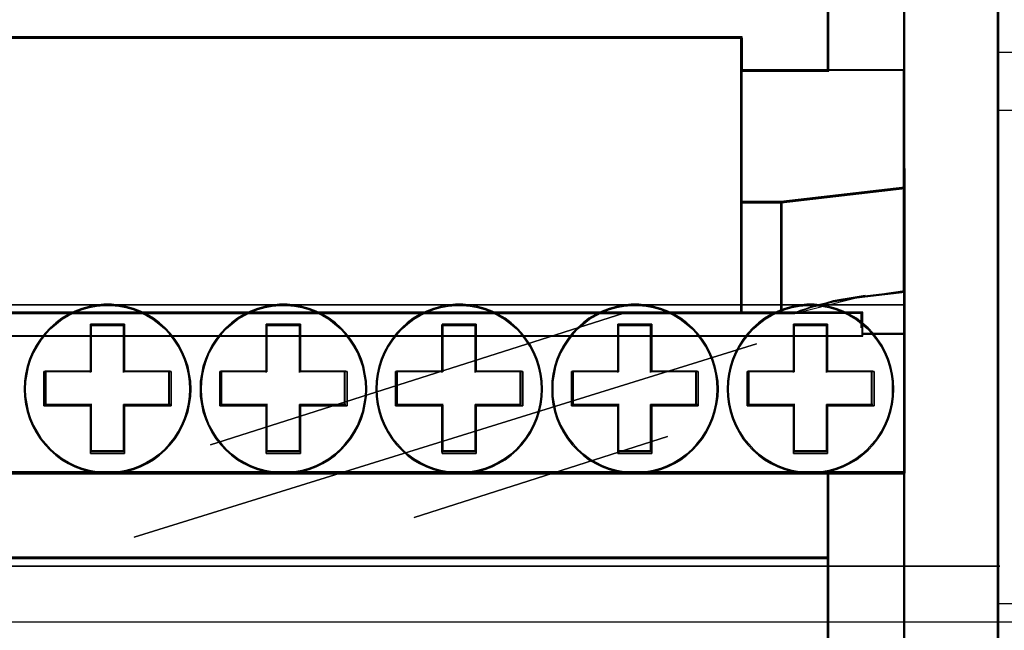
# Model space of a CAD drawing. Header units: millimetres. Extents: x 203 to 3426, y 719 to 2381.
# Tile 47 of 185: x 2530.58 to 2534.91, y 1113.05 to 1115.74. Entities that reach past the tile are written whole.
import ezdxf

# ---------------------------------------------------------------- set-up
doc = ezdxf.new("R2010")
doc.units = ezdxf.units.MM
doc.layers.add('45', color=7, linetype='Continuous')
doc.layers.add('E_Legrand_obudowy', color=7, linetype='Continuous')

# ---------------------------------------------------------------- blocks, each defined once
blk = doc.blocks.new('XL3 160 wnękowa 6x24M')
at = {"layer": 'E_Legrand_obudowy'}
blk.add_lwpolyline([(-215.641, -325.091), (215.545, -325.091), (215.545, -370.033), (-215.641, -370.033), (-215.641, -325.091)], dxfattribs=at)
blk = doc.blocks.new('BR 4P-10 125A (400408)')
at = {"layer": '45', "color": 59}
for points in [[(101.685, -27.073), (105.727, -27.073), (105.727, -23.709), (105.727, -21.422), (105.727, 21.482), (105.727, 23.769), (105.727, 27.147), (101.685, 27.147), (101.685, 23.769), (101.685, 22.39), (101.685, 21.482), (101.685, 15.4), (101.685, 9.473), (101.685, -3.505), (101.685, -10.502), (101.685, -16.429), (101.685, -21.422), (101.685, -23.628), (101.685, -23.709), (101.685, -26.07), (101.685, -27.073)], [(101.714, -27.044), (105.699, -27.044), (105.699, -23.684), (105.699, -21.399), (105.699, 21.461), (105.699, 23.746), (105.699, 27.12), (101.714, 27.12), (101.714, 23.746), (101.714, 22.368), (101.714, 21.461), (101.714, 15.385), (101.714, 9.464), (101.714, -3.501), (101.714, -10.491), (101.714, -16.412), (101.714, -21.399), (101.714, -23.603), (101.714, -23.684), (101.714, -26.043), (101.714, -27.044)], [(11.015, -4.912), (11.015, -9.546), (11.015, -9.647), (94.818, -9.647), (94.818, -9.546), (94.818, -4.912), (94.818, -4.203), (94.818, -2.866), (94.818, 0.721), (94.818, 1.917), (94.818, 2.126), (93.846, 2.126), (11.015, 2.126), (11.015, 1.917), (11.015, 0.721), (11.015, -2.866), (11.015, -4.203), (11.015, -4.912)], [(11.044, -4.906), (11.044, -9.517), (11.044, -9.618), (94.791, -9.618), (94.791, -9.517), (94.791, -4.906), (94.791, -4.2), (94.791, -2.869), (94.791, 0.701), (94.791, 1.891), (94.791, 2.099), (93.82, 2.099), (11.044, 2.099), (11.044, 1.891), (11.044, 0.701), (11.044, -2.869), (11.044, -4.2), (11.044, -4.906)], [(94.761, -4.935), (96.473, -4.935), (101.73, -4.324), (101.73, -3.516), (101.73, 0.728), (98.472, 0.728), (94.761, 0.728), (94.761, -2.878), (94.761, -4.222), (94.761, -4.935)], [(94.789, -4.907), (96.488, -4.907), (101.702, -4.302), (101.702, -3.502), (101.702, 0.7), (98.47, 0.7), (94.789, 0.7), (94.789, -2.87), (94.789, -4.201), (94.789, -4.907)], [(97.762, -9.375), (97.508, -9.463), (97.254, -9.544), (97.04, -9.639), (99.916, -9.639), (99.916, -10.256), (99.916, -10.52), (101.743, -10.52), (101.743, -3.471), (101.729, -3.471), (101.729, -4.278), (101.729, -8.731), (100.03, -8.927), (99.682, -8.975), (99.341, -9.029), (99, -9.09), (98.672, -9.144), (98.358, -9.225), (98.057, -9.293), (97.762, -9.375)], [(97.782, -9.355), (97.531, -9.443), (97.28, -9.523), (97.068, -9.617), (99.911, -9.617), (99.911, -10.229), (99.911, -10.491), (101.716, -10.491), (101.716, -3.5), (101.703, -3.5), (101.703, -4.3), (101.703, -8.717), (100.024, -8.912), (99.68, -8.959), (99.343, -9.012), (99.005, -9.073), (98.681, -9.127), (98.371, -9.207), (98.073, -9.275), (97.782, -9.355)], [(97.515, -9.47), (97.769, -9.382), (98.063, -9.3), (98.363, -9.232), (98.677, -9.151), (99.005, -9.096), (99.345, -9.035), (99.686, -8.981), (100.033, -8.933), (101.73, -8.736), (101.73, -4.271), (96.459, -4.882), (96.459, -9.647), (97.047, -9.647), (97.261, -9.552), (97.515, -9.47)], [(97.531, -9.443), (97.782, -9.356), (98.073, -9.275), (98.37, -9.208), (98.681, -9.127), (99.005, -9.074), (99.342, -9.013), (99.679, -8.959), (100.023, -8.912), (101.702, -8.717), (101.702, -4.299), (96.486, -4.905), (96.486, -9.618), (97.068, -9.618), (97.279, -9.524), (97.531, -9.443)], [(96.517, -9.647), (96.517, -4.876), (94.761, -4.876), (94.761, -9.545), (94.761, -9.647), (96.517, -9.647)], [(96.488, -9.618), (96.488, -4.905), (94.789, -4.905), (94.789, -9.517), (94.789, -9.618), (96.488, -9.618)], [(4.017, -16.441), (101.743, -16.441), (101.743, -9.279), (99.938, -9.279), (5.822, -9.279), (4.017, -9.279), (4.017, -16.441)], [(5.821, -10.613), (99.939, -10.613), (99.939, -10.514), (99.939, -10.236), (99.939, -9.588), (97.096, -9.588), (96.514, -9.588), (94.815, -9.588), (11.018, -9.588), (9.305, -9.588), (8.73, -9.588), (5.821, -9.588), (5.821, -10.236), (5.821, -10.514), (5.821, -10.613)], [(5.85, -10.585), (99.912, -10.585), (99.912, -10.491), (99.912, -10.228), (99.912, -9.616), (97.07, -9.616), (96.489, -9.616), (94.791, -9.616), (11.043, -9.616), (9.332, -9.616), (8.757, -9.616), (5.85, -9.616), (5.85, -10.228), (5.85, -10.491), (5.85, -10.585)], [(64.637, -14.428), (64.786, -14.71), (64.954, -14.977), (65.164, -15.231), (65.38, -15.465), (65.623, -15.678), (65.872, -15.87), (66.142, -16.035), (66.433, -16.179), (66.73, -16.289), (67.04, -16.371), (67.344, -16.433), (67.668, -16.468), (67.985, -16.468), (68.309, -16.433), (68.613, -16.371), (68.924, -16.289), (69.221, -16.179), (69.504, -16.035), (69.781, -15.87), (70.031, -15.678), (70.274, -15.465), (70.49, -15.231), (70.699, -14.977), (70.868, -14.71), (71.016, -14.428), (71.145, -14.126), (71.246, -13.817), (71.313, -13.501), (71.361, -13.185), (71.374, -12.862), (71.361, -12.533), (71.313, -12.224), (71.246, -11.908), (71.145, -11.592), (71.016, -11.29), (70.868, -11.008), (70.699, -10.747), (70.49, -10.486), (70.274, -10.253), (70.031, -10.047), (69.781, -9.848), (69.504, -9.683), (69.221, -9.546), (68.924, -9.429), (68.613, -9.346), (68.309, -9.292), (67.985, -9.257), (67.668, -9.257), (67.344, -9.292), (67.04, -9.346), (66.73, -9.429), (66.433, -9.546), (66.142, -9.683), (65.872, -9.848), (65.623, -10.047), (65.38, -10.253), (65.164, -10.486), (64.954, -10.747), (64.786, -11.008), (64.637, -11.29), (64.509, -11.592), (64.408, -11.908), (64.34, -12.224), (64.293, -12.533), (64.279, -12.862), (64.293, -13.185), (64.34, -13.501), (64.408, -13.817), (64.509, -14.126), (64.637, -14.428)], [(70.828, -14.686), (70.661, -14.95), (70.455, -15.201), (70.242, -15.431), (70.002, -15.642), (69.755, -15.831), (69.482, -15.994), (69.202, -16.136), (68.909, -16.245), (68.603, -16.326), (68.303, -16.387), (67.983, -16.421), (67.67, -16.421), (67.35, -16.387), (67.051, -16.326), (66.744, -16.245), (66.451, -16.136), (66.165, -15.994), (65.898, -15.831), (65.652, -15.642), (65.412, -15.431), (65.199, -15.201), (64.992, -14.95), (64.826, -14.686), (64.679, -14.408), (64.552, -14.11), (64.452, -13.805), (64.386, -13.493), (64.339, -13.182), (64.326, -12.863), (64.339, -12.538), (64.386, -12.233), (64.452, -11.921), (64.552, -11.61), (64.679, -11.311), (64.826, -11.034), (64.992, -10.776), (65.199, -10.519), (65.412, -10.288), (65.652, -10.085), (65.898, -9.888), (66.165, -9.726), (66.451, -9.59), (66.744, -9.475), (67.051, -9.394), (67.35, -9.34), (67.67, -9.306), (67.983, -9.306), (68.303, -9.34), (68.603, -9.394), (68.909, -9.475), (69.202, -9.59), (69.482, -9.726), (69.755, -9.888), (70.002, -10.085), (70.242, -10.288), (70.455, -10.519), (70.661, -10.776), (70.828, -11.034), (70.975, -11.311), (71.101, -11.61), (71.201, -11.921), (71.268, -12.233), (71.314, -12.538), (71.328, -12.863), (71.314, -13.182), (71.268, -13.493), (71.201, -13.805), (71.101, -14.11), (70.975, -14.408), (70.828, -14.686)], [(72.11, -14.428), (72.259, -14.71), (72.434, -14.977), (72.637, -15.231), (72.853, -15.465), (73.096, -15.678), (73.346, -15.87), (73.623, -16.035), (73.906, -16.179), (74.203, -16.289), (74.514, -16.371), (74.824, -16.433), (75.141, -16.468), (75.465, -16.468), (75.783, -16.433), (76.093, -16.371), (76.397, -16.289), (76.694, -16.179), (76.984, -16.035), (77.254, -15.87), (77.511, -15.678), (77.747, -15.465), (77.963, -15.231), (78.172, -14.977), (78.341, -14.71), (78.489, -14.428), (78.618, -14.126), (78.719, -13.817), (78.786, -13.501), (78.834, -13.185), (78.847, -12.862), (78.834, -12.533), (78.786, -12.224), (78.719, -11.908), (78.618, -11.592), (78.489, -11.29), (78.341, -11.008), (78.172, -10.747), (77.963, -10.486), (77.747, -10.253), (77.511, -10.047), (77.254, -9.848), (76.984, -9.683), (76.694, -9.546), (76.397, -9.429), (76.093, -9.346), (75.783, -9.292), (75.465, -9.257), (75.141, -9.257), (74.824, -9.292), (74.514, -9.346), (74.203, -9.429), (73.906, -9.546), (73.623, -9.683), (73.346, -9.848), (73.096, -10.047), (72.853, -10.253), (72.637, -10.486), (72.434, -10.747), (72.259, -11.008), (72.11, -11.29), (71.989, -11.592), (71.881, -11.908), (71.813, -12.224), (71.766, -12.533), (71.759, -12.862), (71.766, -13.185), (71.813, -13.501), (71.881, -13.817), (71.989, -14.126), (72.11, -14.428)], [(78.134, -14.95), (77.928, -15.201), (77.715, -15.431), (77.482, -15.642), (77.229, -15.831), (76.962, -15.994), (76.676, -16.136), (76.383, -16.245), (76.083, -16.326), (75.776, -16.387), (75.463, -16.421), (75.143, -16.421), (74.83, -16.387), (74.524, -16.326), (74.218, -16.245), (73.924, -16.136), (73.645, -15.994), (73.371, -15.831), (73.125, -15.642), (72.885, -15.431), (72.672, -15.201), (72.472, -14.95), (72.299, -14.686), (72.152, -14.408), (72.033, -14.11), (71.926, -13.805), (71.859, -13.493), (71.813, -13.182), (71.806, -12.863), (71.813, -12.538), (71.859, -12.233), (71.926, -11.921), (72.033, -11.61), (72.152, -11.311), (72.299, -11.034), (72.472, -10.776), (72.672, -10.519), (72.885, -10.288), (73.125, -10.085), (73.371, -9.888), (73.645, -9.726), (73.924, -9.59), (74.218, -9.475), (74.524, -9.394), (74.83, -9.34), (75.143, -9.306), (75.463, -9.306), (75.776, -9.34), (76.083, -9.394), (76.383, -9.475), (76.676, -9.59), (76.962, -9.726), (77.229, -9.888), (77.482, -10.085), (77.715, -10.288), (77.928, -10.519), (78.134, -10.776), (78.301, -11.034), (78.448, -11.311), (78.574, -11.61), (78.674, -11.921), (78.741, -12.233), (78.787, -12.538), (78.801, -12.863), (78.787, -13.182), (78.741, -13.493), (78.674, -13.805), (78.574, -14.11), (78.448, -14.408), (78.301, -14.686), (78.134, -14.95)], [(79.59, -14.428), (79.739, -14.71), (79.907, -14.977), (80.117, -15.231), (80.333, -15.465), (80.569, -15.678), (80.826, -15.87), (81.096, -16.035), (81.386, -16.179), (81.683, -16.289), (81.987, -16.371), (82.297, -16.433), (82.621, -16.468), (82.938, -16.468), (83.256, -16.433), (83.566, -16.371), (83.877, -16.289), (84.174, -16.179), (84.457, -16.035), (84.734, -15.87), (84.984, -15.678), (85.227, -15.465), (85.443, -15.231), (85.645, -14.977), (85.821, -14.71), (85.969, -14.428), (86.091, -14.126), (86.199, -13.817), (86.266, -13.501), (86.313, -13.185), (86.32, -12.862), (86.313, -12.533), (86.266, -12.224), (86.199, -11.908), (86.091, -11.592), (85.969, -11.29), (85.821, -11.008), (85.645, -10.747), (85.443, -10.486), (85.227, -10.253), (84.984, -10.047), (84.734, -9.848), (84.457, -9.683), (84.174, -9.546), (83.877, -9.429), (83.566, -9.346), (83.256, -9.292), (82.938, -9.257), (82.621, -9.257), (82.297, -9.292), (81.987, -9.346), (81.683, -9.429), (81.386, -9.546), (81.096, -9.683), (80.826, -9.848), (80.569, -10.047), (80.333, -10.253), (80.117, -10.486), (79.907, -10.747), (79.739, -11.008), (79.59, -11.29), (79.462, -11.592), (79.361, -11.908), (79.293, -12.224), (79.246, -12.533), (79.232, -12.862), (79.246, -13.185), (79.293, -13.501), (79.361, -13.817), (79.462, -14.126), (79.59, -14.428)], [(85.609, -14.95), (85.409, -15.201), (85.196, -15.431), (84.956, -15.642), (84.71, -15.831), (84.436, -15.994), (84.157, -16.136), (83.863, -16.245), (83.557, -16.326), (83.25, -16.387), (82.937, -16.421), (82.624, -16.421), (82.304, -16.387), (81.998, -16.326), (81.698, -16.245), (81.405, -16.136), (81.118, -15.994), (80.852, -15.831), (80.598, -15.642), (80.365, -15.431), (80.152, -15.201), (79.945, -14.95), (79.779, -14.686), (79.632, -14.408), (79.506, -14.11), (79.406, -13.805), (79.339, -13.493), (79.292, -13.182), (79.279, -12.863), (79.292, -12.538), (79.339, -12.233), (79.406, -11.921), (79.506, -11.61), (79.632, -11.311), (79.779, -11.034), (79.945, -10.776), (80.152, -10.519), (80.365, -10.288), (80.598, -10.085), (80.852, -9.888), (81.118, -9.726), (81.405, -9.59), (81.698, -9.475), (81.998, -9.394), (82.304, -9.34), (82.624, -9.306), (82.937, -9.306), (83.25, -9.34), (83.557, -9.394), (83.863, -9.475), (84.157, -9.59), (84.436, -9.726), (84.71, -9.888), (84.956, -10.085), (85.196, -10.288), (85.409, -10.519), (85.609, -10.776), (85.782, -11.034), (85.929, -11.311), (86.049, -11.61), (86.156, -11.921), (86.222, -12.233), (86.269, -12.538), (86.275, -12.863), (86.269, -13.182), (86.222, -13.493), (86.156, -13.805), (86.049, -14.11), (85.929, -14.408), (85.782, -14.686), (85.609, -14.95)], [(87.064, -14.428), (87.212, -14.71), (87.388, -14.977), (87.59, -15.231), (87.806, -15.465), (88.049, -15.678), (88.299, -15.87), (88.576, -16.035), (88.859, -16.179), (89.156, -16.289), (89.467, -16.371), (89.77, -16.433), (90.094, -16.468), (90.412, -16.468), (90.736, -16.433), (91.04, -16.371), (91.35, -16.289), (91.647, -16.179), (91.937, -16.035), (92.207, -15.87), (92.457, -15.678), (92.7, -15.465), (92.916, -15.231), (93.125, -14.977), (93.294, -14.71), (93.443, -14.428), (93.571, -14.126), (93.672, -13.817), (93.74, -13.501), (93.787, -13.185), (93.8, -12.862), (93.787, -12.533), (93.74, -12.224), (93.672, -11.908), (93.571, -11.592), (93.443, -11.29), (93.294, -11.008), (93.125, -10.747), (92.916, -10.486), (92.7, -10.253), (92.457, -10.047), (92.207, -9.848), (91.937, -9.683), (91.647, -9.546), (91.35, -9.429), (91.04, -9.346), (90.736, -9.292), (90.412, -9.257), (90.094, -9.257), (89.77, -9.292), (89.467, -9.346), (89.156, -9.429), (88.859, -9.546), (88.576, -9.683), (88.299, -9.848), (88.049, -10.047), (87.806, -10.253), (87.59, -10.486), (87.388, -10.747), (87.212, -11.008), (87.064, -11.29), (86.935, -11.592), (86.834, -11.908), (86.767, -12.224), (86.719, -12.533), (86.713, -12.862), (86.719, -13.185), (86.767, -13.501), (86.834, -13.817), (86.935, -14.126), (87.064, -14.428)], [(92.668, -15.431), (92.428, -15.642), (92.182, -15.831), (91.915, -15.994), (91.629, -16.136), (91.336, -16.245), (91.029, -16.326), (90.729, -16.387), (90.41, -16.421), (90.097, -16.421), (89.777, -16.387), (89.477, -16.326), (89.171, -16.245), (88.878, -16.136), (88.598, -15.994), (88.325, -15.831), (88.078, -15.642), (87.838, -15.431), (87.625, -15.201), (87.425, -14.95), (87.252, -14.686), (87.106, -14.408), (86.979, -14.11), (86.879, -13.805), (86.812, -13.493), (86.766, -13.182), (86.759, -12.863), (86.766, -12.538), (86.812, -12.233), (86.879, -11.921), (86.979, -11.61), (87.106, -11.311), (87.252, -11.034), (87.425, -10.776), (87.625, -10.519), (87.838, -10.288), (88.078, -10.085), (88.325, -9.888), (88.598, -9.726), (88.878, -9.59), (89.171, -9.475), (89.477, -9.394), (89.777, -9.34), (90.097, -9.306), (90.41, -9.306), (90.729, -9.34), (91.029, -9.394), (91.336, -9.475), (91.629, -9.59), (91.915, -9.726), (92.182, -9.888), (92.428, -10.085), (92.668, -10.288), (92.881, -10.519), (93.088, -10.776), (93.254, -11.034), (93.401, -11.311), (93.527, -11.61), (93.627, -11.921), (93.694, -12.233), (93.74, -12.538), (93.754, -12.863), (93.74, -13.182), (93.694, -13.493), (93.627, -13.805), (93.527, -14.11), (93.401, -14.408), (93.254, -14.686), (93.088, -14.95), (92.881, -15.201), (92.668, -15.431)], [(94.531, -14.428), (94.679, -14.71), (94.848, -14.977), (95.057, -15.231), (95.273, -15.465), (95.51, -15.678), (95.766, -15.87), (96.036, -16.035), (96.326, -16.179), (96.623, -16.289), (96.927, -16.371), (97.238, -16.433), (97.562, -16.468), (97.879, -16.468), (98.196, -16.433), (98.507, -16.371), (98.817, -16.289), (99.114, -16.179), (99.398, -16.035), (99.675, -15.87), (99.924, -15.678), (100.167, -15.465), (100.383, -15.231), (100.586, -14.977), (100.761, -14.71), (100.91, -14.428), (101.031, -14.126), (101.139, -13.817), (101.207, -13.501), (101.254, -13.185), (101.261, -12.862), (101.254, -12.533), (101.207, -12.224), (101.139, -11.908), (101.031, -11.592), (100.91, -11.29), (100.761, -11.008), (100.586, -10.747), (100.383, -10.486), (100.167, -10.253), (99.924, -10.047), (99.675, -9.848), (99.398, -9.683), (99.114, -9.546), (98.817, -9.429), (98.507, -9.346), (98.196, -9.292), (97.879, -9.257), (97.562, -9.257), (97.238, -9.292), (96.927, -9.346), (96.623, -9.429), (96.326, -9.546), (96.036, -9.683), (95.766, -9.848), (95.51, -10.047), (95.273, -10.253), (95.057, -10.486), (94.848, -10.747), (94.679, -11.008), (94.531, -11.29), (94.403, -11.592), (94.301, -11.908), (94.234, -12.224), (94.187, -12.533), (94.173, -12.862), (94.187, -13.185), (94.234, -13.501), (94.301, -13.817), (94.403, -14.126), (94.531, -14.428)], [(101.161, -13.493), (101.094, -13.805), (100.988, -14.11), (100.868, -14.408), (100.721, -14.686), (100.548, -14.95), (100.348, -15.201), (100.135, -15.431), (99.895, -15.642), (99.648, -15.831), (99.375, -15.994), (99.095, -16.136), (98.802, -16.245), (98.496, -16.326), (98.189, -16.387), (97.876, -16.421), (97.563, -16.421), (97.243, -16.387), (96.936, -16.326), (96.637, -16.245), (96.343, -16.136), (96.057, -15.994), (95.79, -15.831), (95.537, -15.642), (95.304, -15.431), (95.091, -15.201), (94.884, -14.95), (94.718, -14.686), (94.571, -14.408), (94.444, -14.11), (94.344, -13.805), (94.278, -13.493), (94.231, -13.182), (94.218, -12.863), (94.231, -12.538), (94.278, -12.233), (94.344, -11.921), (94.444, -11.61), (94.571, -11.311), (94.718, -11.034), (94.884, -10.776), (95.091, -10.519), (95.304, -10.288), (95.537, -10.085), (95.79, -9.888), (96.057, -9.726), (96.343, -9.59), (96.637, -9.475), (96.936, -9.394), (97.243, -9.34), (97.563, -9.306), (97.876, -9.306), (98.189, -9.34), (98.496, -9.394), (98.802, -9.475), (99.095, -9.59), (99.375, -9.726), (99.648, -9.888), (99.895, -10.085), (100.135, -10.288), (100.348, -10.519), (100.548, -10.776), (100.721, -11.034), (100.868, -11.311), (100.988, -11.61), (101.094, -11.921), (101.161, -12.233), (101.208, -12.538), (101.214, -12.863), (101.208, -13.182), (101.161, -13.493)], [(67.103, -13.575), (65.118, -13.575), (65.118, -12.109), (67.103, -12.109), (67.103, -10.098), (68.551, -10.098), (68.551, -12.109), (70.529, -12.109), (70.529, -13.575), (68.551, -13.575), (68.551, -15.6), (67.103, -15.6), (67.103, -13.575)], [(70.529, -13.575), (70.529, -12.109), (68.551, -12.109), (68.551, -10.098), (67.103, -10.098), (67.103, -12.109), (65.118, -12.109), (65.118, -13.575), (67.103, -13.575), (67.103, -15.6), (68.551, -15.6), (68.551, -13.575), (70.529, -13.575)], [(70.455, -13.555), (70.455, -12.13), (68.531, -12.13), (68.531, -10.173), (67.123, -10.173), (67.123, -12.13), (65.193, -12.13), (65.193, -13.555), (67.123, -13.555), (67.123, -15.524), (68.531, -15.524), (68.531, -13.555), (70.455, -13.555)], [(74.576, -13.575), (72.598, -13.575), (72.598, -12.109), (74.576, -12.109), (74.576, -10.098), (76.031, -10.098), (76.031, -12.109), (78.009, -12.109), (78.009, -13.575), (76.031, -13.575), (76.031, -15.6), (74.576, -15.6), (74.576, -13.575)], [(78.009, -13.575), (78.009, -12.109), (76.031, -12.109), (76.031, -10.098), (74.576, -10.098), (74.576, -12.109), (72.598, -12.109), (72.598, -13.575), (74.576, -13.575), (74.576, -15.6), (76.031, -15.6), (76.031, -13.575), (78.009, -13.575)], [(77.933, -13.555), (77.933, -12.13), (76.01, -12.13), (76.01, -10.173), (74.596, -10.173), (74.596, -12.13), (72.673, -12.13), (72.673, -13.555), (74.596, -13.555), (74.596, -15.524), (76.01, -15.524), (76.01, -13.555), (77.933, -13.555)], [(83.504, -13.575), (83.504, -15.6), (82.056, -15.6), (82.056, -13.575), (80.071, -13.575), (80.071, -12.109), (82.056, -12.109), (82.056, -10.098), (83.504, -10.098), (83.504, -12.109), (85.482, -12.109), (85.482, -13.575), (83.504, -13.575)], [(85.482, -13.575), (85.482, -12.109), (83.504, -12.109), (83.504, -10.098), (82.056, -10.098), (82.056, -12.109), (80.071, -12.109), (80.071, -13.575), (82.056, -13.575), (82.056, -15.6), (83.504, -15.6), (83.504, -13.575), (85.482, -13.575)], [(85.408, -13.555), (85.408, -12.13), (83.485, -12.13), (83.485, -10.173), (82.076, -10.173), (82.076, -12.13), (80.146, -12.13), (80.146, -13.555), (82.076, -13.555), (82.076, -15.524), (83.485, -15.524), (83.485, -13.555), (85.408, -13.555)], [(90.971, -13.575), (90.971, -15.6), (89.53, -15.6), (89.53, -13.575), (87.551, -13.575), (87.551, -12.109), (89.53, -12.109), (89.53, -10.098), (90.971, -10.098), (90.971, -12.109), (92.949, -12.109), (92.949, -13.575), (90.971, -13.575)], [(92.949, -13.575), (92.949, -12.109), (90.971, -12.109), (90.971, -10.098), (89.53, -10.098), (89.53, -12.109), (87.551, -12.109), (87.551, -13.575), (89.53, -13.575), (89.53, -15.6), (90.971, -15.6), (90.971, -13.575), (92.949, -13.575)], [(92.874, -13.555), (92.874, -12.13), (90.951, -12.13), (90.951, -10.173), (89.55, -10.173), (89.55, -12.13), (87.626, -12.13), (87.626, -13.555), (89.55, -13.555), (89.55, -15.524), (90.951, -15.524), (90.951, -13.555), (92.874, -13.555)], [(98.444, -13.575), (98.444, -15.6), (97.003, -15.6), (97.003, -13.575), (95.024, -13.575), (95.024, -12.109), (97.003, -12.109), (97.003, -10.098), (98.444, -10.098), (98.444, -12.109), (100.422, -12.109), (100.422, -13.575), (98.444, -13.575)], [(97.003, -13.575), (97.003, -15.6), (98.444, -15.6), (98.444, -13.575), (100.422, -13.575), (100.422, -12.109), (98.444, -12.109), (98.444, -10.098), (97.003, -10.098), (97.003, -12.109), (95.024, -12.109), (95.024, -13.575), (97.003, -13.575)], [(97.023, -13.555), (97.023, -15.524), (98.424, -15.524), (98.424, -13.555), (100.347, -13.555), (100.347, -12.13), (98.424, -12.13), (98.424, -10.173), (97.023, -10.173), (97.023, -12.13), (95.099, -12.13), (95.099, -13.555), (97.023, -13.555)], [(7.254, -20.069), (98.498, -20.069), (98.498, -16.381), (7.254, -16.381), (7.254, -20.069)], [(7.283, -20.04), (98.471, -20.04), (98.471, -16.41), (7.283, -16.41), (7.283, -20.04)], [(98.498, -20.012), (7.254, -20.012), (7.254, -23.613), (10.501, -23.613), (10.501, -24.85), (10.501, -25.305), (11.017, -25.305), (11.017, -24.524), (11.017, -23.511), (94.815, -23.511), (94.815, -24.524), (94.815, -25.305), (95.258, -25.305), (95.258, -24.85), (95.258, -23.613), (98.498, -23.613), (98.498, -20.012)], [(98.471, -20.039), (7.283, -20.039), (7.283, -23.602), (10.528, -23.602), (10.528, -24.826), (10.528, -25.277), (11.043, -25.277), (11.043, -24.503), (11.043, -23.501), (94.791, -23.501), (94.791, -24.503), (94.791, -25.277), (95.233, -25.277), (95.233, -24.826), (95.233, -23.602), (98.471, -23.602), (98.471, -20.039)]]:
    blk.add_lwpolyline(points, close=True, dxfattribs=at)
at = {"layer": '45', "color": 139}
for points in [[(101.685, 21.488), (101.685, -21.427), (101.685, 21.488)], [(105.67, 21.488), (105.67, -21.427), (105.67, 21.488)], [(98.441, 9.493), (98.441, 0.669), (98.441, 9.493)], [(93.847, 2.126), (11.015, 2.126), (93.847, 2.126)], [(94.818, 2.126), (87.227, 2.126), (94.818, 2.126)], [(94.761, 1.86), (94.761, 2.126), (94.761, 1.86)], [(94.761, 1.918), (94.761, -2.898), (94.761, 1.918)], [(94.761, 0.728), (101.73, 0.728), (94.761, 0.728)], [(101.671, 0.728), (101.671, -4.33), (101.671, 0.728)], [(94.761, -4.229), (94.761, -2.839), (94.761, -4.229)], [(101.743, -3.471), (101.671, -3.471), (101.743, -3.471)], [(94.761, -4.17), (94.761, -4.935), (94.761, -4.17)], [(101.73, -4.271), (96.459, -4.935), (101.73, -4.271)], [(101.671, -4.271), (101.671, -8.745), (101.671, -4.271)], [(94.761, -4.876), (94.761, -9.545), (94.761, -4.876)], [(96.517, -4.876), (94.761, -4.876), (96.517, -4.876)], [(96.459, -4.876), (96.459, -9.647), (96.459, -4.876)], [(101.73, -8.686), (99.994, -8.941), (101.73, -8.686)], [(100.051, -8.882), (99.701, -8.933), (99.358, -8.991), (99.014, -9.057), (98.684, -9.115), (98.367, -9.202), (98.064, -9.275), (97.767, -9.363), (97.511, -9.458), (97.255, -9.545), (97.04, -9.647), (100.051, -8.882)], [(5.821, -9.279), (99.939, -9.279), (5.821, -9.279)], [(99.939, -9.588), (5.821, -9.588), (99.939, -9.588)], [(71.328, -12.863), (71.314, -12.538), (71.268, -12.233), (71.201, -11.921), (71.101, -11.61), (70.975, -11.311), (70.828, -11.034), (70.661, -10.776), (70.455, -10.519), (70.242, -10.288), (70.002, -10.085), (69.755, -9.888), (69.482, -9.726), (69.202, -9.59), (68.909, -9.475), (68.603, -9.394), (68.303, -9.34), (67.983, -9.306), (67.67, -9.306), (67.35, -9.34), (67.051, -9.394), (66.744, -9.475), (66.451, -9.59), (66.165, -9.726), (65.898, -9.888), (65.652, -10.085), (65.412, -10.288), (65.199, -10.519), (64.992, -10.776), (64.826, -11.034), (64.679, -11.311), (64.552, -11.61), (64.452, -11.921), (64.386, -12.233), (64.339, -12.538), (64.326, -12.863), (64.339, -13.182), (64.386, -13.493), (64.452, -13.805), (64.552, -14.11), (64.679, -14.408), (64.826, -14.686), (64.992, -14.95), (65.199, -15.201), (65.412, -15.431), (65.652, -15.642), (65.898, -15.831), (66.165, -15.994), (66.451, -16.136), (66.744, -16.245), (67.051, -16.326), (67.35, -16.387), (67.67, -16.421), (67.983, -16.421), (68.303, -16.387), (68.603, -16.326), (68.909, -16.245), (69.202, -16.136), (69.482, -15.994), (69.755, -15.831), (70.002, -15.642), (70.242, -15.431), (70.455, -15.201), (70.661, -14.95), (70.828, -14.686), (70.975, -14.408), (71.101, -14.11), (71.201, -13.805), (71.268, -13.493), (71.314, -13.182), (71.328, -12.863)], [(78.801, -12.863), (78.787, -12.538), (78.741, -12.233), (78.674, -11.921), (78.574, -11.61), (78.448, -11.311), (78.301, -11.034), (78.134, -10.776), (77.928, -10.519), (77.715, -10.288), (77.482, -10.085), (77.229, -9.888), (76.962, -9.726), (76.676, -9.59), (76.383, -9.475), (76.083, -9.394), (75.776, -9.34), (75.463, -9.306), (75.143, -9.306), (74.83, -9.34), (74.524, -9.394), (74.218, -9.475), (73.924, -9.59), (73.645, -9.726), (73.371, -9.888), (73.125, -10.085), (72.885, -10.288), (72.672, -10.519), (72.472, -10.776), (72.299, -11.034), (72.152, -11.311), (72.033, -11.61), (71.926, -11.921), (71.859, -12.233), (71.813, -12.538), (71.806, -12.863), (71.813, -13.182), (71.859, -13.493), (71.926, -13.805), (72.033, -14.11), (72.152, -14.408), (72.299, -14.686), (72.472, -14.95), (72.672, -15.201), (72.885, -15.431), (73.125, -15.642), (73.371, -15.831), (73.645, -15.994), (73.924, -16.136), (74.218, -16.245), (74.524, -16.326), (74.83, -16.387), (75.143, -16.421), (75.463, -16.421), (75.776, -16.387), (76.083, -16.326), (76.383, -16.245), (76.676, -16.136), (76.962, -15.994), (77.229, -15.831), (77.482, -15.642), (77.715, -15.431), (77.928, -15.201), (78.134, -14.95), (78.301, -14.686), (78.448, -14.408), (78.574, -14.11), (78.674, -13.805), (78.741, -13.493), (78.787, -13.182), (78.801, -12.863)], [(86.275, -12.863), (86.269, -12.538), (86.222, -12.233), (86.156, -11.921), (86.049, -11.61), (85.929, -11.311), (85.782, -11.034), (85.609, -10.776), (85.409, -10.519), (85.196, -10.288), (84.956, -10.085), (84.71, -9.888), (84.436, -9.726), (84.157, -9.59), (83.863, -9.475), (83.557, -9.394), (83.25, -9.34), (82.937, -9.306), (82.624, -9.306), (82.304, -9.34), (81.998, -9.394), (81.698, -9.475), (81.405, -9.59), (81.118, -9.726), (80.852, -9.888), (80.598, -10.085), (80.365, -10.288), (80.152, -10.519), (79.945, -10.776), (79.779, -11.034), (79.632, -11.311), (79.506, -11.61), (79.406, -11.921), (79.339, -12.233), (79.292, -12.538), (79.279, -12.863), (79.292, -13.182), (79.339, -13.493), (79.406, -13.805), (79.506, -14.11), (79.632, -14.408), (79.779, -14.686), (79.945, -14.95), (80.152, -15.201), (80.365, -15.431), (80.598, -15.642), (80.852, -15.831), (81.118, -15.994), (81.405, -16.136), (81.698, -16.245), (81.998, -16.326), (82.304, -16.387), (82.624, -16.421), (82.937, -16.421), (83.25, -16.387), (83.557, -16.326), (83.863, -16.245), (84.157, -16.136), (84.436, -15.994), (84.71, -15.831), (84.956, -15.642), (85.196, -15.431), (85.409, -15.201), (85.609, -14.95), (85.782, -14.686), (85.929, -14.408), (86.049, -14.11), (86.156, -13.805), (86.222, -13.493), (86.269, -13.182), (86.275, -12.863)], [(93.754, -12.863), (93.74, -12.538), (93.694, -12.233), (93.627, -11.921), (93.527, -11.61), (93.401, -11.311), (93.254, -11.034), (93.088, -10.776), (92.881, -10.519), (92.668, -10.288), (92.428, -10.085), (92.182, -9.888), (91.915, -9.726), (91.629, -9.59), (91.336, -9.475), (91.029, -9.394), (90.729, -9.34), (90.41, -9.306), (90.097, -9.306), (89.777, -9.34), (89.477, -9.394), (89.171, -9.475), (88.878, -9.59), (88.598, -9.726), (88.325, -9.888), (88.078, -10.085), (87.838, -10.288), (87.625, -10.519), (87.425, -10.776), (87.252, -11.034), (87.106, -11.311), (86.979, -11.61), (86.879, -11.921), (86.812, -12.233), (86.766, -12.538), (86.759, -12.863), (86.766, -13.182), (86.812, -13.493), (86.879, -13.805), (86.979, -14.11), (87.106, -14.408), (87.252, -14.686), (87.425, -14.95), (87.625, -15.201), (87.838, -15.431), (88.078, -15.642), (88.325, -15.831), (88.598, -15.994), (88.878, -16.136), (89.171, -16.245), (89.477, -16.326), (89.777, -16.387), (90.097, -16.421), (90.41, -16.421), (90.729, -16.387), (91.029, -16.326), (91.336, -16.245), (91.629, -16.136), (91.915, -15.994), (92.182, -15.831), (92.428, -15.642), (92.668, -15.431), (92.881, -15.201), (93.088, -14.95), (93.254, -14.686), (93.401, -14.408), (93.527, -14.11), (93.627, -13.805), (93.694, -13.493), (93.74, -13.182), (93.754, -12.863)], [(101.214, -12.863), (101.208, -12.538), (101.161, -12.233), (101.094, -11.921), (100.988, -11.61), (100.868, -11.311), (100.721, -11.034), (100.548, -10.776), (100.348, -10.519), (100.135, -10.288), (99.895, -10.085), (99.648, -9.888), (99.375, -9.726), (99.095, -9.59), (98.802, -9.475), (98.496, -9.394), (98.189, -9.34), (97.876, -9.306), (97.563, -9.306), (97.243, -9.34), (96.936, -9.394), (96.637, -9.475), (96.343, -9.59), (96.057, -9.726), (95.79, -9.888), (95.537, -10.085), (95.304, -10.288), (95.091, -10.519), (94.884, -10.776), (94.718, -11.034), (94.571, -11.311), (94.444, -11.61), (94.344, -11.921), (94.278, -12.233), (94.231, -12.538), (94.218, -12.863), (94.231, -13.182), (94.278, -13.493), (94.344, -13.805), (94.444, -14.11), (94.571, -14.408), (94.718, -14.686), (94.884, -14.95), (95.091, -15.201), (95.304, -15.431), (95.537, -15.642), (95.79, -15.831), (96.057, -15.994), (96.343, -16.136), (96.637, -16.245), (96.936, -16.326), (97.243, -16.387), (97.563, -16.421), (97.876, -16.421), (98.189, -16.387), (98.496, -16.326), (98.802, -16.245), (99.095, -16.136), (99.375, -15.994), (99.648, -15.831), (99.895, -15.642), (100.135, -15.431), (100.348, -15.201), (100.548, -14.95), (100.721, -14.686), (100.868, -14.408), (100.988, -14.11), (101.094, -13.805), (101.161, -13.493), (101.208, -13.182), (101.214, -12.863)], [(94.761, -9.487), (94.761, -9.647), (94.761, -9.487)], [(99.881, -9.279), (101.743, -9.279), (99.881, -9.279)], [(99.881, -10.258), (99.881, -9.588), (99.881, -10.258)], [(68.56, -10.145), (67.094, -10.145), (68.56, -10.145)], [(67.094, -10.145), (67.094, -12.16), (67.094, -10.145)], [(68.502, -12.16), (68.502, -10.145), (68.502, -12.16)], [(76.04, -10.145), (74.567, -10.145), (76.04, -10.145)], [(74.567, -10.145), (74.567, -12.16), (74.567, -10.145)], [(75.981, -12.16), (75.981, -10.145), (75.981, -12.16)], [(83.513, -10.145), (82.047, -10.145), (83.513, -10.145)], [(82.047, -10.145), (82.047, -12.16), (82.047, -10.145)], [(83.455, -12.16), (83.455, -10.145), (83.455, -12.16)], [(90.98, -10.145), (89.52, -10.145), (90.98, -10.145)], [(89.52, -10.145), (89.52, -12.16), (89.52, -10.145)], [(90.921, -12.16), (90.921, -10.145), (90.921, -12.16)], [(98.453, -10.145), (96.993, -10.145), (98.453, -10.145)], [(96.993, -10.145), (96.993, -12.16), (96.993, -10.145)], [(98.394, -12.16), (98.394, -10.145), (98.394, -12.16)], [(67.151, -12.101), (65.164, -12.101), (67.151, -12.101)], [(65.164, -12.101), (65.164, -13.584), (65.164, -12.101)], [(70.482, -12.101), (68.502, -12.101), (70.482, -12.101)], [(70.425, -13.584), (70.425, -12.101), (70.425, -13.584)], [(74.626, -12.101), (72.645, -12.101), (74.626, -12.101)], [(72.645, -12.101), (72.645, -13.584), (72.645, -12.101)], [(77.962, -12.101), (75.981, -12.101), (77.962, -12.101)], [(77.905, -13.584), (77.905, -12.101), (77.905, -13.584)], [(82.104, -12.101), (80.118, -12.101), (82.104, -12.101)], [(80.118, -12.101), (80.118, -13.584), (80.118, -12.101)], [(85.435, -12.101), (83.455, -12.101), (85.435, -12.101)], [(85.378, -13.584), (85.378, -12.101), (85.378, -13.584)], [(89.579, -12.101), (87.598, -12.101), (89.579, -12.101)], [(87.598, -12.101), (87.598, -13.584), (87.598, -12.101)], [(92.903, -12.101), (90.921, -12.101), (92.903, -12.101)], [(92.844, -13.584), (92.844, -12.101), (92.844, -13.584)], [(97.052, -12.101), (95.071, -12.101), (97.052, -12.101)], [(95.071, -12.101), (95.071, -13.584), (95.071, -12.101)], [(100.376, -12.101), (98.394, -12.101), (100.376, -12.101)], [(100.317, -13.584), (100.317, -12.101), (100.317, -13.584)], [(65.164, -13.525), (67.151, -13.525), (65.164, -13.525)], [(67.094, -13.525), (67.094, -15.553), (67.094, -13.525)], [(68.502, -15.553), (68.502, -13.525), (68.502, -15.553)], [(68.502, -13.525), (70.482, -13.525), (68.502, -13.525)], [(72.645, -13.525), (74.626, -13.525), (72.645, -13.525)], [(74.567, -13.525), (74.567, -15.553), (74.567, -13.525)], [(75.981, -15.553), (75.981, -13.525), (75.981, -15.553)], [(75.981, -13.525), (77.962, -13.525), (75.981, -13.525)], [(80.118, -13.525), (82.104, -13.525), (80.118, -13.525)], [(82.047, -13.525), (82.047, -15.553), (82.047, -13.525)], [(83.455, -15.553), (83.455, -13.525), (83.455, -15.553)], [(83.455, -13.525), (85.435, -13.525), (83.455, -13.525)], [(87.598, -13.525), (89.579, -13.525), (87.598, -13.525)], [(89.52, -13.525), (89.52, -15.553), (89.52, -13.525)], [(90.921, -15.553), (90.921, -13.525), (90.921, -15.553)], [(90.921, -13.525), (92.903, -13.525), (90.921, -13.525)], [(95.071, -13.525), (97.052, -13.525), (95.071, -13.525)], [(96.993, -13.525), (96.993, -15.553), (96.993, -13.525)], [(98.394, -15.553), (98.394, -13.525), (98.394, -15.553)], [(98.394, -13.525), (100.376, -13.525), (98.394, -13.525)], [(67.094, -15.494), (68.56, -15.494), (67.094, -15.494)], [(74.567, -15.494), (76.04, -15.494), (74.567, -15.494)], [(82.047, -15.494), (83.513, -15.494), (82.047, -15.494)], [(89.52, -15.494), (90.98, -15.494), (89.52, -15.494)], [(96.993, -15.494), (98.453, -15.494), (96.993, -15.494)], [(4.017, -16.381), (101.743, -16.381), (4.017, -16.381)], [(101.743, -16.477), (4.017, -16.477), (101.743, -16.477)], [(101.743, -16.477), (4.017, -16.477), (101.743, -16.477)], [(101.037, -16.408), (94.41, -16.408), (101.037, -16.408)], [(98.441, -16.381), (98.441, -20.069), (98.441, -16.381)], [(7.254, -20.012), (98.498, -20.012), (7.254, -20.012)], [(98.441, -20.012), (98.441, -23.631), (98.441, -20.012)], [(101.685, -21.368), (101.685, -23.712), (101.685, -21.368)], [(105.67, -21.368), (105.67, -23.712), (105.67, -21.368)]]:
    blk.add_lwpolyline(points, close=True, dxfattribs=at)
at = {"layer": '45', "color": 150}
for points in [[(105.67, 21.535), (105.67, -21.535), (105.67, 21.535)], [(72.195, -15.232), (89.784, -9.627), (72.195, -15.232)], [(68.957, -19.169), (95.42, -10.944), (68.957, -19.169)], [(80.865, -18.328), (91.634, -14.883), (80.865, -18.328)], [(-0.047, -20.407), (105.774, -20.407), (-0.047, -20.407)], [(105.67, -21.476), (105.67, -22.516), (105.67, -21.476)], [(105.67, -22.456), (105.67, -26.017), (105.67, -22.456)]]:
    blk.add_lwpolyline(points, close=True, dxfattribs=at)
at = {"layer": '45', "color": 59}
for points in [[(11.017, 2.077), (87.278, 2.077), (94.815, 2.077), (94.815, 1.867), (94.815, 0.669), (98.498, 0.669), (98.498, 9.493), (97.923, 9.493), (97.612, 9.493), (90.458, 9.493), (90.141, 9.493), (82.973, 9.493), (82.663, 9.493), (75.495, 9.493), (75.185, 9.493), (68.017, 9.493), (67.7, 9.493), (60.533, 9.493)], [(11.043, 2.096), (87.258, 2.096), (94.791, 2.096), (94.791, 1.888), (94.791, 0.698), (98.471, 0.698), (98.471, 9.464), (97.896, 9.464), (97.586, 9.464), (90.436, 9.464), (90.119, 9.464), (82.956, 9.464), (82.645, 9.464), (75.483, 9.464), (75.172, 9.464), (68.009, 9.464), (67.692, 9.464), (60.529, 9.464)]]:
    blk.add_lwpolyline(points, dxfattribs=at)
blk = doc.blocks.new('S304 TX3')
at = {"layer": '45', "color": 7}
blk.add_lwpolyline([(35.981761, 41.02555), (17.978145, 41.02555), (-0.014334, 41.02555), (-0.014334, -41.02555), (17.978145, -41.02555), (35.981761, -41.02555), (53.990945, -41.02555), (71.983424, -41.02555), (71.983424, 41.02555), (53.990945, 41.02555), (35.981761, 41.02555)], close=True, dxfattribs=at)
at = {"layer": '45', "color": 139}
blk.add_lwpolyline([(35.981761, 41.02555), (17.978145, 41.02555), (-0.014334, 41.02555), (-0.014334, -41.02555), (17.978145, -41.02555), (35.981761, -41.02555), (53.990945, -41.02555), (71.983424, -41.02555), (71.983424, 41.02555), (53.990945, 41.02555), (35.981761, 41.02555)], close=True, dxfattribs=at)
at = {"layer": '45', "color": 59}
blk.add_lwpolyline([(35.981762, 41.011183), (17.985314, 41.011183), (0, 41.011183), (0, -41.011183), (17.985314, -41.011183), (35.981762, -41.011183), (53.983776, -41.011183), (71.969091, -41.011183), (71.969091, 41.011183), (53.983776, 41.011183), (35.981762, 41.011183)], close=True, dxfattribs=at)
at = {"layer": '45', "color": 139}
for points in [[(-0.014334, 1.253539), (1.220118, 1.253539)], [(-0.014334, -1.215824), (1.220118, -1.215824)], [(-0.014334, -22.220676), (18.002574, -22.220676)]]:
    blk.add_lwpolyline(points, dxfattribs=at)
blk = doc.blocks.new('G$CCC6CD2FA')
at = {"linetype": 'Continuous', "xscale": 0.103478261, "yscale": 0.103478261, "zscale": 0.103478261}
blk.add_blockref('BR 4P-10 125A (400408)', (-126.3881, 43.7587), dxfattribs=at)
at = {"xscale": 0.103478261, "yscale": 0.103478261, "zscale": 0.103478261}
blk.add_blockref('S304 TX3', (-115.4535, 43.782), dxfattribs=at)
at = {"layer": 'E_Legrand_obudowy', "color": 67, "true_color": 0x727430, "xscale": 0.1, "yscale": 0.1, "zscale": 0.1}
blk.add_blockref('XL3 160 wnękowa 6x24M', (-112.1857, 78.4038), dxfattribs=at)

msp = doc.modelspace()

# ---------------------------------------------------------------- block references
msp.add_blockref('G$CCC6CD2FA', (2650.3343, 1071.6878))

doc.saveas('drawing.dxf')
